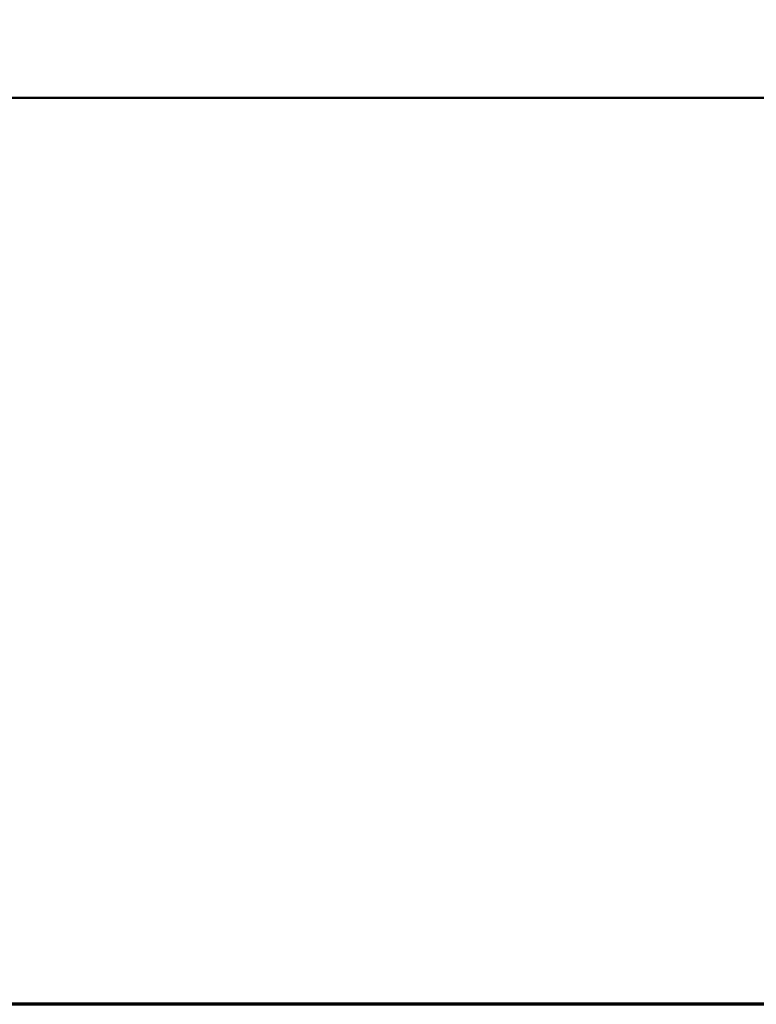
# Model space of a CAD drawing. Header units: inches. Extents: x 0.1 to 16.9, y 0.4 to 10.6.
# Tile 21 of 24: x 14.1 to 14.6, y 0.6 to 1.3. Entities that reach past the tile are written whole.
import ezdxf

# ---------------------------------------------------------------- set-up
doc = ezdxf.new("R2010")
doc.units = ezdxf.units.IN
doc.header["$MEASUREMENT"] = 0
doc.layers.add('Border (ANSI)', color=7, linetype='Continuous', lineweight=70)
doc.layers.add('Title (ANSI)', color=7, linetype='Continuous', lineweight=50)
doc.styles.add('Text Style107', font='arialbd.ttf')
doc.styles.add('Text Style109', font='arialbd.ttf')
doc.styles.add('Text Style47', font='ARIALN.TTF')
doc.styles.add('Text Style50', font='arial.ttf')
doc.styles.add('Text Style55', font='arial.ttf')
doc.styles.add('Text Style59', font='arial.ttf')

# ---------------------------------------------------------------- blocks, each defined once
blk = doc.blocks.new('Borders Default Border')
at = {"layer": 'Border (ANSI)', "flags": 128}
blk.add_lwpolyline([(0.38, 0.62), (0.38, 10.38), (16.62, 10.38), (16.62, 0.62), (0.38, 0.62)], dxfattribs=at)
blk = doc.blocks.new('Title Blocks ICD TITLE BLOCK MM CUSTOMER')
at = {"layer": 'Title (ANSI)'}
for p, q in [((7.26633, 7.80222), (11.26137, 7.80222)), ((11.26137, 7.19206), (3.26137, 7.19206))]:
    blk.add_line(p, q, dxfattribs=at)
for tag, p, height, style in [('<TITLE_1>_001', (3.54231, 8.33746), 0.09, 'Text Style50'), ('DESIGNER_001', (8.77913, 8.32936), 0.09, 'Text Style50'), ('<DRAWN_DATE>_001', (10.56064, 8.32936), 0.09, 'Text Style50'), ('<PART_NUMBER>_001', (8.81795, 7.91472), 0.24, 'Text Style109'), ('Sheet_Size_001', (7.36508, 7.90552), 0.13, 'Text Style55'), ('<REVISION_NUMBER>_001', (10.77172, 7.85278), 0.18, 'Text Style107'), ('Number_of_sheets_001', (11.09697, 7.2619), 0.08, 'Text Style59'), ('Sheet_Number_001', (10.80007, 7.2619), 0.08, 'Text Style59'), ('COPYRIGHT_YEAR_001', (4.6229, 7.27065), 0.07, 'Text Style47'), ('<SCALE>_001', (9.82544, 7.2503), 0.08, 'Text Style59')]:
    blk.add_attdef(tag, p, '', height=height, dxfattribs=dict(at, style=style))

msp = doc.modelspace()

# ---------------------------------------------------------------- block references
for name, p in [('Borders Default Border', (0, 0)), ('Title Blocks ICD TITLE BLOCK MM CUSTOMER', (5.35863, -6.57206))]:
    msp.add_blockref(name, p)

doc.saveas('drawing.dxf')
